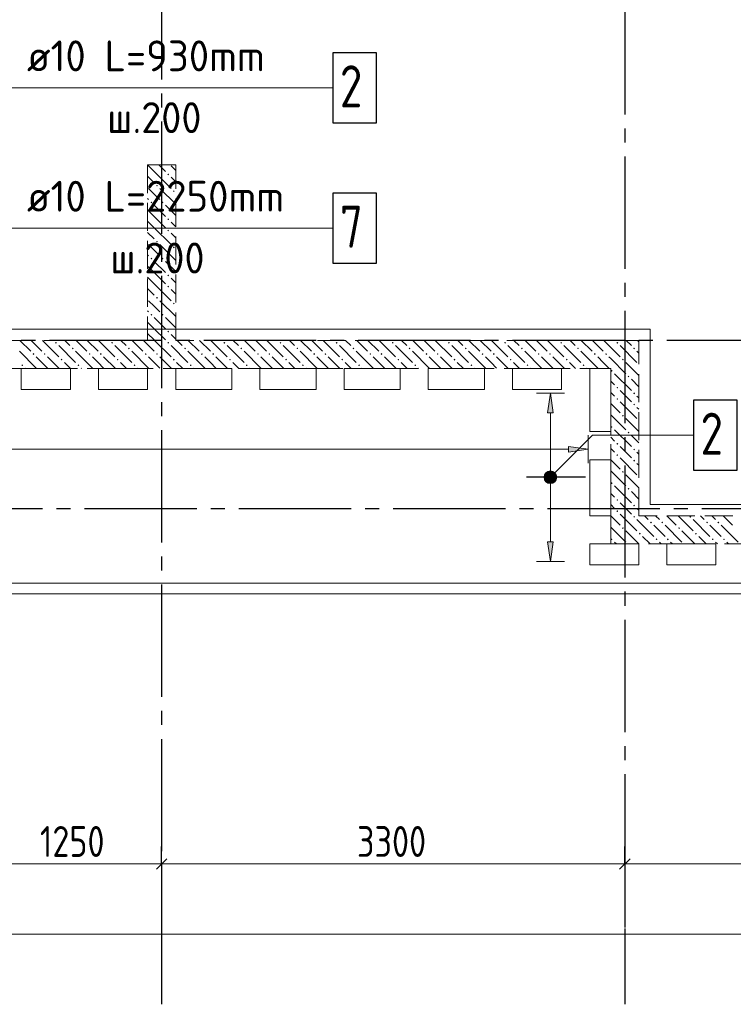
# Model space of a CAD drawing. Header units: millimetres. Extents: x 0 to 43617, y 0 to 59400.
# Tile 12 of 45: x 22063 to 27148, y 7100 to 14115. Entities that reach past the tile are written whole.
import ezdxf

# ---------------------------------------------------------------- set-up
doc = ezdxf.new("R2010")
doc.units = ezdxf.units.MM
doc.linetypes.add('______2', pattern=[270, 200, -70])
doc.linetypes.add('______5', pattern=[1100, 800, -100, 100, -100])
for name, color, linetype, lineweight in [('Standard', 7, 'Continuous', 25), ('Обрамление П-обр. равн.', 7, 'Continuous', 25), ('Оси', 40, '______5', 18), ('Позиционная метка линия выноска', 7, 'Continuous', 13), ('Позиционная метка номер позиции', 7, 'Continuous', 13)]:
    doc.layers.add(name, color=color, linetype=linetype, lineweight=lineweight)
doc.layers.add('ЖБ Перекрытие верхний уровень', color=7, linetype='Continuous', lineweight=25, true_color=0xe0e0ff)
doc.layers.add('ЖБ Стена верхний уровень', color=7, linetype='Continuous', lineweight=25, true_color=0x006e00)
doc.styles.add('GOST 2.304-81', font='txt')
doc.styles.add('ISOCPEUR', font='txt')

msp = doc.modelspace()

# ---------------------------------------------------------------- hatches: boundary and pattern name
at = {"layer": 'ЖБ Стена верхний уровень', "linetype": 'Continuous', "lineweight": 18, "transparency": 33554687}
for points in [[(23114.5, 13013.1), (23121, 13019.6), (23127.4, 13013.1), (23121, 13006.6)], [(23034.5, 12933.1), (23040.9, 12939.6), (23047.4, 12933.1), (23040.9, 12926.6)], [(23154.4, 12893.1), (23160.9, 12899.6), (23167.4, 12893.1), (23160.9, 12886.6)], [(22994.5, 12813.1), (23001, 12819.6), (23007.5, 12813.1), (23001, 12806.6)], [(23074.5, 12813.1), (23081, 12819.6), (23087.5, 12813.1), (23081, 12806.6)], [(23114.5, 12693.1), (23121, 12699.6), (23127.4, 12693.1), (23121, 12686.6)], [(23114.5, 12613.1), (23121, 12619.6), (23127.4, 12613.1), (23121, 12606.6)], [(23034.5, 12533.1), (23040.9, 12539.6), (23047.4, 12533.1), (23040.9, 12526.6)], [(23154.4, 12493.1), (23160.9, 12499.6), (23167.4, 12493.1), (23160.9, 12486.6)], [(22994.5, 12413.1), (23001, 12419.6), (23007.5, 12413.1), (23001, 12406.6)], [(23074.5, 12413.1), (23081, 12419.6), (23087.5, 12413.1), (23081, 12406.6)], [(23114.5, 12293.1), (23121, 12299.6), (23127.4, 12293.1), (23121, 12286.6)], [(23114.5, 12213.1), (23121, 12219.6), (23127.4, 12213.1), (23121, 12206.6)], [(23034.5, 12133.1), (23040.9, 12139.6), (23047.4, 12133.1), (23040.9, 12126.6)], [(23154.4, 12093.1), (23160.9, 12099.6), (23167.4, 12093.1), (23160.9, 12086.6)], [(22994.5, 12013.1), (23001, 12019.6), (23007.5, 12013.1), (23001, 12006.6)], [(23074.5, 12013.1), (23081, 12019.6), (23087.5, 12013.1), (23081, 12006.6)], [(23114.5, 11893.1), (23121, 11899.6), (23127.4, 11893.1), (23121, 11886.6)], [(22314.5, 11813.1), (22321, 11819.6), (22327.4, 11813.1), (22321, 11806.6)], [(22714.5, 11813.1), (22721, 11819.6), (22727.4, 11813.1), (22721, 11806.6)], [(23114.5, 11813.1), (23121, 11819.6), (23127.4, 11813.1), (23121, 11806.6)], [(23514.5, 11813.1), (23521, 11819.6), (23527.4, 11813.1), (23521, 11806.6)], [(23914.5, 11813.1), (23921, 11819.6), (23927.4, 11813.1), (23921, 11806.6)], [(24314.5, 11813.1), (24321, 11819.6), (24327.4, 11813.1), (24321, 11806.6)], [(24714.5, 11813.1), (24721, 11819.6), (24727.4, 11813.1), (24721, 11806.6)], [(25114.5, 11813.1), (25121, 11819.6), (25127.4, 11813.1), (25121, 11806.6)], [(25514.5, 11813.1), (25521, 11819.6), (25527.4, 11813.1), (25521, 11806.6)], [(25914.5, 11813.1), (25921, 11819.6), (25927.4, 11813.1), (25921, 11806.6)], [(26314.5, 11813.1), (26321, 11819.6), (26327.4, 11813.1), (26321, 11806.6)], [(22154.4, 11733.1), (22160.9, 11739.6), (22167.4, 11733.1), (22160.9, 11726.6)], [(22234.5, 11733.1), (22240.9, 11739.6), (22247.4, 11733.1), (22240.9, 11726.6)], [(22434.5, 11773.1), (22440.9, 11779.6), (22447.4, 11773.1), (22440.9, 11766.6)], [(22554.4, 11733.1), (22560.9, 11739.6), (22567.4, 11733.1), (22560.9, 11726.6)], [(22634.5, 11733.1), (22640.9, 11739.6), (22647.4, 11733.1), (22640.9, 11726.6)], [(22834.5, 11773.1), (22840.9, 11779.6), (22847.4, 11773.1), (22840.9, 11766.6)], [(22954.4, 11733.1), (22960.9, 11739.6), (22967.4, 11733.1), (22960.9, 11726.6)], [(23034.5, 11733.1), (23040.9, 11739.6), (23047.4, 11733.1), (23040.9, 11726.6)], [(23234.5, 11773.1), (23240.9, 11779.6), (23247.4, 11773.1), (23240.9, 11766.6)], [(23354.4, 11733.1), (23360.9, 11739.6), (23367.4, 11733.1), (23360.9, 11726.6)], [(23434.5, 11733.1), (23440.9, 11739.6), (23447.4, 11733.1), (23440.9, 11726.6)], [(23634.5, 11773.1), (23640.9, 11779.6), (23647.4, 11773.1), (23640.9, 11766.6)], [(23754.4, 11733.1), (23760.9, 11739.6), (23767.4, 11733.1), (23760.9, 11726.6)], [(23834.5, 11733.1), (23840.9, 11739.6), (23847.4, 11733.1), (23840.9, 11726.6)], [(24034.5, 11773.1), (24040.9, 11779.6), (24047.4, 11773.1), (24040.9, 11766.6)], [(24154.4, 11733.1), (24160.9, 11739.6), (24167.4, 11733.1), (24160.9, 11726.6)], [(24234.5, 11733.1), (24240.9, 11739.6), (24247.4, 11733.1), (24240.9, 11726.6)], [(24434.5, 11773.1), (24440.9, 11779.6), (24447.4, 11773.1), (24440.9, 11766.6)], [(24554.4, 11733.1), (24560.9, 11739.6), (24567.4, 11733.1), (24560.9, 11726.6)], [(24634.5, 11733.1), (24640.9, 11739.6), (24647.4, 11733.1), (24640.9, 11726.6)], [(24834.5, 11773.1), (24840.9, 11779.6), (24847.4, 11773.1), (24840.9, 11766.6)], [(24954.4, 11733.1), (24960.9, 11739.6), (24967.4, 11733.1), (24960.9, 11726.6)], [(25034.5, 11733.1), (25040.9, 11739.6), (25047.4, 11733.1), (25040.9, 11726.6)], [(25234.5, 11773.1), (25240.9, 11779.6), (25247.4, 11773.1), (25240.9, 11766.6)], [(25354.4, 11733.1), (25360.9, 11739.6), (25367.4, 11733.1), (25360.9, 11726.6)], [(25434.5, 11733.1), (25440.9, 11739.6), (25447.4, 11733.1), (25440.9, 11726.6)], [(25634.5, 11773.1), (25640.9, 11779.6), (25647.4, 11773.1), (25640.9, 11766.6)], [(25754.4, 11733.1), (25760.9, 11739.6), (25767.4, 11733.1), (25760.9, 11726.6)], [(25834.5, 11733.1), (25840.9, 11739.6), (25847.4, 11733.1), (25840.9, 11726.6)], [(26034.5, 11773.1), (26040.9, 11779.6), (26047.4, 11773.1), (26040.9, 11766.6)], [(26154.4, 11733.1), (26160.9, 11739.6), (26167.4, 11733.1), (26160.9, 11726.6)], [(26234.5, 11733.1), (26240.9, 11739.6), (26247.4, 11733.1), (26240.9, 11726.6)], [(26434.5, 11773.1), (26440.9, 11779.6), (26447.4, 11773.1), (26440.9, 11766.6)], [(22074.5, 11653.1), (22081, 11659.6), (22087.5, 11653.1), (22081, 11646.6)], [(22354.4, 11693.1), (22360.9, 11699.6), (22367.4, 11693.1), (22360.9, 11686.6)], [(22474.5, 11653.1), (22481, 11659.6), (22487.5, 11653.1), (22481, 11646.6)], [(22754.4, 11693.1), (22760.9, 11699.6), (22767.4, 11693.1), (22760.9, 11686.6)], [(22874.5, 11653.1), (22881, 11659.6), (22887.5, 11653.1), (22881, 11646.6)], [(23154.4, 11693.1), (23160.9, 11699.6), (23167.4, 11693.1), (23160.9, 11686.6)], [(23274.5, 11653.1), (23281, 11659.6), (23287.5, 11653.1), (23281, 11646.6)], [(23554.4, 11693.1), (23560.9, 11699.6), (23567.4, 11693.1), (23560.9, 11686.6)], [(23674.5, 11653.1), (23681, 11659.6), (23687.5, 11653.1), (23681, 11646.6)], [(23954.4, 11693.1), (23960.9, 11699.6), (23967.4, 11693.1), (23960.9, 11686.6)], [(24074.5, 11653.1), (24081, 11659.6), (24087.5, 11653.1), (24081, 11646.6)], [(24354.4, 11693.1), (24360.9, 11699.6), (24367.4, 11693.1), (24360.9, 11686.6)], [(24474.5, 11653.1), (24481, 11659.6), (24487.5, 11653.1), (24481, 11646.6)], [(24754.4, 11693.1), (24760.9, 11699.6), (24767.4, 11693.1), (24760.9, 11686.6)], [(24874.5, 11653.1), (24881, 11659.6), (24887.5, 11653.1), (24881, 11646.6)], [(25154.4, 11693.1), (25160.9, 11699.6), (25167.4, 11693.1), (25160.9, 11686.6)], [(25274.5, 11653.1), (25281, 11659.6), (25287.5, 11653.1), (25281, 11646.6)], [(25554.4, 11693.1), (25560.9, 11699.6), (25567.4, 11693.1), (25560.9, 11686.6)], [(25674.5, 11653.1), (25681, 11659.6), (25687.5, 11653.1), (25681, 11646.6)], [(25954.4, 11693.1), (25960.9, 11699.6), (25967.4, 11693.1), (25960.9, 11686.6)], [(26074.5, 11653.1), (26081, 11659.6), (26087.5, 11653.1), (26081, 11646.6)], [(26354.4, 11693.1), (26360.9, 11699.6), (26367.4, 11693.1), (26360.9, 11686.6)], [(26274.5, 11613.1), (26281, 11619.6), (26287.5, 11613.1), (26281, 11606.6)], [(26394.5, 11573.1), (26401, 11579.6), (26407.5, 11573.1), (26401, 11566.6)], [(26314.5, 11493.1), (26321, 11499.6), (26327.4, 11493.1), (26321, 11486.6)], [(26434.5, 11453.1), (26440.9, 11459.6), (26447.4, 11453.1), (26440.9, 11446.6)], [(26314.5, 11413.1), (26321, 11419.6), (26327.4, 11413.1), (26321, 11406.6)], [(26434.5, 11373.1), (26440.9, 11379.6), (26447.4, 11373.1), (26440.9, 11366.6)], [(26354.4, 11293.1), (26360.9, 11299.6), (26367.4, 11293.1), (26360.9, 11286.6)], [(26274.5, 11213.1), (26281, 11219.6), (26287.5, 11213.1), (26281, 11206.6)], [(26394.5, 11173.1), (26401, 11179.6), (26407.5, 11173.1), (26401, 11166.6)], [(26314.5, 11093.1), (26321, 11099.6), (26327.4, 11093.1), (26321, 11086.6)], [(26314.5, 11013.1), (26321, 11019.6), (26327.4, 11013.1), (26321, 11006.6)], [(26434.5, 11053.1), (26440.9, 11059.6), (26447.4, 11053.1), (26440.9, 11046.6)], [(26434.5, 10973.1), (26440.9, 10979.6), (26447.4, 10973.1), (26440.9, 10966.6)], [(26354.4, 10893.1), (26360.9, 10899.6), (26367.4, 10893.1), (26360.9, 10886.6)], [(26274.5, 10813.1), (26281, 10819.6), (26287.5, 10813.1), (26281, 10806.6)], [(26394.5, 10773.1), (26401, 10779.6), (26407.5, 10773.1), (26401, 10766.6)], [(26314.5, 10693.1), (26321, 10699.6), (26327.4, 10693.1), (26321, 10686.6)], [(26314.5, 10613.1), (26321, 10619.6), (26327.4, 10613.1), (26321, 10606.6)], [(26434.5, 10653.1), (26440.9, 10659.6), (26447.4, 10653.1), (26440.9, 10646.6)], [(26434.5, 10573.1), (26440.9, 10579.6), (26447.4, 10573.1), (26440.9, 10566.6)], [(26554.4, 10533.1), (26560.9, 10539.6), (26567.4, 10533.1), (26560.9, 10526.6)], [(26634.5, 10533.1), (26640.9, 10539.6), (26647.4, 10533.1), (26640.9, 10526.6)], [(26834.5, 10573.1), (26840.9, 10579.6), (26847.4, 10573.1), (26840.9, 10566.6)], [(26954.4, 10533.1), (26960.9, 10539.6), (26967.4, 10533.1), (26960.9, 10526.6)], [(27034.5, 10533.1), (27040.9, 10539.6), (27047.4, 10533.1), (27040.9, 10526.6)], [(26354.4, 10493.1), (26360.9, 10499.6), (26367.4, 10493.1), (26360.9, 10486.6)], [(26474.5, 10453.1), (26481, 10459.6), (26487.5, 10453.1), (26481, 10446.6)], [(26754.4, 10493.1), (26760.9, 10499.6), (26767.4, 10493.1), (26760.9, 10486.6)], [(26874.5, 10453.1), (26881, 10459.6), (26887.5, 10453.1), (26881, 10446.6)], [(26274.5, 10413.1), (26281, 10419.6), (26287.5, 10413.1), (26281, 10406.6)], [(26594.5, 10413.1), (26601, 10419.6), (26607.5, 10413.1), (26601, 10406.6)], [(26674.5, 10413.1), (26681, 10419.6), (26687.5, 10413.1), (26681, 10406.6)], [(26994.5, 10413.1), (27001, 10419.6), (27007.5, 10413.1), (27001, 10406.6)], [(27074.5, 10413.1), (27081, 10419.6), (27087.5, 10413.1), (27081, 10406.6)]]:
    msp.add_hatch(color=7, dxfattribs=at).paths.add_polyline_path(points, flags=16)
at = {"layer": 'Обрамление П-обр. равн.', "linetype": 'Continuous', "lineweight": 13, "transparency": 33554687}
for points in [[(25864, 11315), (25844, 11455), (25824, 11315)], [(25974, 11035), (26114, 11055), (25974, 11075)], [(25799, 10855), (25889, 10855), (25882.7, 10877.5)], [(25799, 10855), (25882.7, 10877.5), (25805.3, 10877.5)], [(25805.3, 10877.5), (25882.7, 10877.5), (25866.5, 10893.7)], [(25805.3, 10877.5), (25866.5, 10893.7), (25821.5, 10893.7)], [(25821.5, 10893.7), (25866.5, 10893.7), (25844, 10900)], [(25805.3, 10832.5), (25889, 10855), (25799, 10855)], [(25805.3, 10832.5), (25882.7, 10832.5), (25889, 10855)], [(25821.5, 10816.3), (25882.7, 10832.5), (25805.3, 10832.5)], [(25821.5, 10816.3), (25866.5, 10816.3), (25882.7, 10832.5)], [(25866.5, 10816.3), (25821.5, 10816.3), (25844, 10810)]]:
    msp.add_hatch(color=7, dxfattribs=at).paths.add_polyline_path(points)
msp.add_hatch(color=7, dxfattribs=at).paths.add_polyline_path([(25864, 10395), (25844, 10255), (25824, 10395)], flags=16)
at = {"layer": 'Позиционная метка номер позиции', "linetype": 'Continuous', "lineweight": 13, "transparency": 33554687}
for points in [[(25800.7, 10866.5), (25875.8, 10823.2), (25812.2, 10886.8)], [(25812.2, 10886.8), (25887.3, 10843.5), (25832.5, 10898.3)], [(25812.2, 10886.8), (25875.8, 10823.2), (25887.3, 10843.5)], [(25832.5, 10898.3), (25887.3, 10843.5), (25887.3, 10866.5)], [(25832.5, 10898.3), (25887.3, 10866.5), (25855.5, 10898.3)], [(25855.5, 10898.3), (25887.3, 10866.5), (25875.8, 10886.8)], [(25800.7, 10843.5), (25855.5, 10811.7), (25800.7, 10866.5)], [(25800.7, 10866.5), (25855.5, 10811.7), (25875.8, 10823.2)], [(25832.5, 10811.7), (25800.7, 10843.5), (25812.2, 10823.2)], [(25800.7, 10843.5), (25832.5, 10811.7), (25855.5, 10811.7)]]:
    msp.add_hatch(color=7, dxfattribs=at).paths.add_polyline_path(points)

# ---------------------------------------------------------------- linework, layer by layer
at = {"layer": 'Standard', "color": 251, "linetype": 'Continuous', "lineweight": -3, "true_color": 0x656565, "transparency": 33554687}
for p, q in [((23074, 8100), (23074, 8225)), ((26374, 8100), (26374, 8225)), ((23074, 8100), (23074, 7975)), ((23074, 8100), (23074, 7647.8)), ((26374, 8100), (26374, 7975)), ((26374, 8100), (26374, 7647.8))]:
    msp.add_line(p, q, dxfattribs=at)
at = {"layer": 'Standard', "color": 7, "linetype": 'Continuous', "lineweight": 13, "transparency": 33554687}
for p, q in [((21824, 8100), (23074, 8100)), ((23074, 8100), (26374, 8100)), ((26374, 8100), (29674, 8100)), ((32974, 7600), (7924, 7600))]:
    msp.add_line(p, q, dxfattribs=at)
at = {"layer": 'Standard', "color": 7, "linetype": 'Continuous', "lineweight": 25, "transparency": 33554687}
for p, q in [((23036.5, 8062.5), (23111.5, 8137.5)), ((26336.5, 8062.5), (26411.5, 8137.5))]:
    msp.add_line(p, q, dxfattribs=at)
at = {"layer": 'Standard', "color": 254, "linetype": 'Continuous', "lineweight": 13, "true_color": 0xc4c4ff, "transparency": 33554687}
msp.add_lwpolyline([(7319, 10025), (33145, 10025), (33145, 57291), (7319, 57291), (7319, 10025)], dxfattribs=at)
at = {"layer": 'ЖБ Перекрытие верхний уровень', "color": 7, "linetype": 'Continuous', "lineweight": 18, "transparency": 33554687}
for p, q in [((22074, 11630), (22424, 11630)), ((22074, 11480), (22074, 11630)), ((22424, 11630), (22424, 11480)), ((22624, 11480), (22624, 11630)), ((22624, 11630), (22974, 11630)), ((22974, 11630), (22974, 11480)), ((23174, 11480), (23174, 11630)), ((23174, 11630), (23574, 11630)), ((23574, 11630), (23574, 11480)), ((23774, 11630), (24174, 11630)), ((23774, 11480), (23774, 11630)), ((24174, 11630), (24174, 11480)), ((24374, 11480), (24374, 11630)), ((24374, 11630), (24774, 11630)), ((24774, 11630), (24774, 11480)), ((24974, 11480), (24974, 11630)), ((24974, 11630), (25374, 11630)), ((25374, 11630), (25374, 11480)), ((25574, 11630), (25924, 11630)), ((25574, 11480), (25574, 11630)), ((25924, 11630), (25924, 11480)), ((26124, 11180), (26124, 11630)), ((26124, 11630), (26274, 11630)), ((26274, 11630), (26274, 11180)), ((22424, 11480), (22074, 11480)), ((22974, 11480), (22624, 11480)), ((23574, 11480), (23174, 11480)), ((24174, 11480), (23774, 11480)), ((24774, 11480), (24374, 11480)), ((25374, 11480), (24974, 11480)), ((25924, 11480), (25574, 11480)), ((26274, 11180), (26124, 11180)), ((26124, 10580), (26124, 10980)), ((26124, 10980), (26274, 10980)), ((26274, 10980), (26274, 10580)), ((26274, 10580), (26124, 10580)), ((26124, 10380), (26474, 10380)), ((26124, 10230), (26124, 10380)), ((26474, 10380), (26474, 10230)), ((26674, 10230), (26674, 10380)), ((26674, 10380), (27024, 10380)), ((27024, 10380), (27024, 10230)), ((26474, 10230), (26124, 10230)), ((27024, 10230), (26674, 10230)), ((18093.6, 10100), (33074, 10100))]:
    msp.add_line(p, q, dxfattribs=at)
at = {"layer": 'ЖБ Стена верхний уровень', "color": 251, "linetype": '______2', "lineweight": 13, "true_color": 0x656565, "transparency": 33554687}
for p, q in [((23174, 13080), (22974, 13080)), ((22974, 13080), (22974, 11830)), ((23174, 11830), (23174, 13080)), ((22974, 11830), (19914, 11830)), ((26274, 11830), (23174, 11830)), ((26474, 11830), (26274, 11830)), ((26474, 10580), (26474, 11830)), ((20114, 11630), (26274, 11630)), ((26274, 11630), (26274, 10580)), ((26274, 10580), (26274, 10380)), ((29574, 10580), (26474, 10580)), ((26274, 10380), (29574, 10380))]:
    msp.add_line(p, q, dxfattribs=at)
at = {"layer": 'ЖБ Стена верхний уровень', "color": 9, "linetype": 'Continuous', "lineweight": 18, "true_color": 0xc7c7c7, "transparency": 33554687}
for p, q in [((22974.1, 13080), (23021, 13033.1)), ((23054.1, 13080), (23101, 13033.1)), ((23174, 13040.1), (23140.9, 13073.1)), ((22974, 13000.1), (23021, 12953.1)), ((23021, 13033.1), (23140.9, 12913.1)), ((23140.9, 12993.1), (23174, 12960.1)), ((23021, 12873.1), (22981, 12913.1)), ((23060.9, 12913.1), (23174, 12800.1)), ((22974, 12840.1), (22981, 12833.1)), ((23060.9, 12833.1), (23021, 12873.1)), ((23021, 12793.1), (23101, 12713.1)), ((23101, 12793.1), (23174, 12720.1)), ((23021, 12713.1), (22974, 12760.1)), ((23021, 12713.1), (23101, 12633.1)), ((22974, 12680.1), (23021, 12633.1)), ((23021, 12633.1), (23140.9, 12513.1)), ((23174, 12640.1), (23140.9, 12673.1)), ((22974, 12600.1), (23021, 12553.1)), ((23140.9, 12593.1), (23174, 12560.1)), ((23021, 12473.1), (22981, 12513.1)), ((23060.9, 12513.1), (23174, 12400.1)), ((22974, 12440.1), (22981, 12433.1)), ((23060.9, 12433.1), (23021, 12473.1)), ((23021, 12313.1), (22974, 12360.1)), ((23021, 12393.1), (23101, 12313.1)), ((23101, 12393.1), (23174, 12320.1)), ((22974, 12280.1), (23021, 12233.1)), ((23021, 12313.1), (23101, 12233.1)), ((23021, 12233.1), (23140.9, 12113.1)), ((23174, 12240.1), (23140.9, 12273.1)), ((22974, 12200.1), (23021, 12153.1)), ((23140.9, 12193.1), (23174, 12160.1)), ((23021, 12073.1), (22981, 12113.1)), ((23060.9, 12033.1), (23021, 12073.1)), ((23060.9, 12113.1), (23174, 12000.1)), ((22974, 12040.1), (22981, 12033.1)), ((23021, 11913.1), (22974, 11960.1)), ((23021, 11993.1), (23101, 11913.1)), ((23101, 11993.1), (23174, 11920.1)), ((22974, 11880.1), (23021, 11833.1)), ((23021, 11913.1), (23101, 11833.1)), ((23174, 11840.1), (23140.9, 11873.1)), ((22064.1, 11830), (22140.9, 11753.1)), ((22144.1, 11830), (22221, 11753.1)), ((22224.1, 11830), (22340.9, 11713.1)), ((22340.9, 11793.1), (22460.9, 11673.1)), ((22421, 11793.1), (22384.1, 11830)), ((22464.1, 11830), (22540.9, 11753.1)), ((22544.1, 11830), (22621, 11753.1)), ((22624.1, 11830), (22740.9, 11713.1)), ((22740.9, 11793.1), (22860.9, 11673.1)), ((22821, 11793.1), (22784.1, 11830)), ((22864.1, 11830), (22940.9, 11753.1)), ((22944.1, 11830), (23021, 11753.1)), ((23021, 11833.1), (23024.1, 11830)), ((23024.1, 11830), (23140.9, 11713.1)), ((23140.9, 11793.1), (23260.9, 11673.1)), ((23221, 11793.1), (23184.1, 11830)), ((23264.1, 11830), (23340.9, 11753.1)), ((23344.1, 11830), (23421, 11753.1)), ((23424.1, 11830), (23540.9, 11713.1)), ((23540.9, 11793.1), (23660.9, 11673.1)), ((23621, 11793.1), (23584.1, 11830)), ((23664.1, 11830), (23740.9, 11753.1)), ((23744.1, 11830), (23821, 11753.1)), ((23824.1, 11830), (23940.9, 11713.1)), ((23940.9, 11793.1), (24060.9, 11673.1)), ((24021, 11793.1), (23984.1, 11830)), ((24064.1, 11830), (24140.9, 11753.1)), ((24144.1, 11830), (24221, 11753.1)), ((24224.1, 11830), (24340.9, 11713.1)), ((24340.9, 11793.1), (24460.9, 11673.1)), ((24421, 11793.1), (24384.1, 11830)), ((24464.1, 11830), (24540.9, 11753.1)), ((24544.1, 11830), (24621, 11753.1)), ((24624.1, 11830), (24740.9, 11713.1)), ((24740.9, 11793.1), (24860.9, 11673.1)), ((24821, 11793.1), (24784.1, 11830)), ((24864.1, 11830), (24940.9, 11753.1)), ((24944.1, 11830), (25021, 11753.1)), ((25024.1, 11830), (25140.9, 11713.1)), ((25140.9, 11793.1), (25260.9, 11673.1)), ((25221, 11793.1), (25184.1, 11830)), ((25264.1, 11830), (25340.9, 11753.1)), ((25344.1, 11830), (25421, 11753.1)), ((25424.1, 11830), (25540.9, 11713.1)), ((25540.9, 11793.1), (25660.9, 11673.1)), ((25621, 11793.1), (25584.1, 11830)), ((25664.1, 11830), (25740.9, 11753.1)), ((25744.1, 11830), (25821, 11753.1)), ((25824.1, 11830), (25940.9, 11713.1)), ((25940.9, 11793.1), (26060.9, 11673.1)), ((26021, 11793.1), (25984.1, 11830)), ((26064.1, 11830), (26140.9, 11753.1)), ((26144.1, 11830), (26221, 11753.1)), ((26224.1, 11830), (26274, 11780.1)), ((26340.9, 11793.1), (26460.9, 11673.1)), ((26421, 11793.1), (26384.1, 11830)), ((26464.1, 11830), (26474, 11820.1)), ((22060.9, 11753.1), (22181, 11633.1)), ((22460.9, 11753.1), (22581, 11633.1)), ((22860.9, 11753.1), (22981, 11633.1)), ((23260.9, 11753.1), (23381, 11633.1)), ((23660.9, 11753.1), (23781, 11633.1)), ((24060.9, 11753.1), (24181, 11633.1)), ((24460.9, 11753.1), (24581, 11633.1)), ((24860.9, 11753.1), (24981, 11633.1)), ((25260.9, 11753.1), (25381, 11633.1)), ((25660.9, 11753.1), (25781, 11633.1)), ((26060.9, 11753.1), (26181, 11633.1)), ((26274, 11780.1), (26340.9, 11713.1)), ((26460.9, 11753.1), (26474, 11740.1)), ((22221, 11673.1), (22181, 11713.1)), ((22260.9, 11633.1), (22221, 11673.1)), ((22260.9, 11713.1), (22344.1, 11630)), ((22381, 11673.1), (22424.1, 11630)), ((22621, 11673.1), (22581, 11713.1)), ((22660.9, 11633.1), (22621, 11673.1)), ((22660.9, 11713.1), (22744.1, 11630)), ((22781, 11673.1), (22824.1, 11630)), ((23021, 11673.1), (22981, 11713.1)), ((23060.9, 11633.1), (23021, 11673.1)), ((23060.9, 11713.1), (23144.1, 11630)), ((23181, 11673.1), (23224.1, 11630)), ((23421, 11673.1), (23381, 11713.1)), ((23460.9, 11633.1), (23421, 11673.1)), ((23460.9, 11713.1), (23544.1, 11630)), ((23581, 11673.1), (23624.1, 11630)), ((23821, 11673.1), (23781, 11713.1)), ((23860.9, 11633.1), (23821, 11673.1)), ((23860.9, 11713.1), (23944.1, 11630)), ((23981, 11673.1), (24024.1, 11630)), ((24221, 11673.1), (24181, 11713.1)), ((24260.9, 11633.1), (24221, 11673.1)), ((24260.9, 11713.1), (24344.1, 11630)), ((24381, 11673.1), (24424.1, 11630)), ((24621, 11673.1), (24581, 11713.1)), ((24660.9, 11633.1), (24621, 11673.1)), ((24660.9, 11713.1), (24744.1, 11630)), ((24781, 11673.1), (24824.1, 11630)), ((25021, 11673.1), (24981, 11713.1)), ((25060.9, 11633.1), (25021, 11673.1)), ((25060.9, 11713.1), (25144.1, 11630)), ((25181, 11673.1), (25224.1, 11630)), ((25421, 11673.1), (25381, 11713.1)), ((25460.9, 11633.1), (25421, 11673.1)), ((25460.9, 11713.1), (25544.1, 11630)), ((25581, 11673.1), (25624.1, 11630)), ((25821, 11673.1), (25781, 11713.1)), ((25860.9, 11633.1), (25821, 11673.1)), ((25860.9, 11713.1), (25944.1, 11630)), ((25981, 11673.1), (26024.1, 11630)), ((26221, 11673.1), (26181, 11713.1)), ((26260.9, 11633.1), (26221, 11673.1)), ((26260.9, 11713.1), (26274, 11700.1)), ((26274, 11700.1), (26381, 11593.1)), ((26381, 11673.1), (26474, 11580.1)), ((22104.1, 11630), (22101, 11633.1)), ((22504.1, 11630), (22501, 11633.1)), ((22904.1, 11630), (22901, 11633.1)), ((23304.1, 11630), (23301, 11633.1)), ((23704.1, 11630), (23701, 11633.1)), ((24104.1, 11630), (24101, 11633.1)), ((24504.1, 11630), (24501, 11633.1)), ((24904.1, 11630), (24901, 11633.1)), ((25304.1, 11630), (25301, 11633.1)), ((25704.1, 11630), (25701, 11633.1)), ((26104.1, 11630), (26101, 11633.1)), ((26301, 11593.1), (26421, 11473.1)), ((26274, 11540.1), (26301, 11513.1)), ((26474, 11500.1), (26421, 11553.1)), ((26274, 11460.1), (26301, 11433.1)), ((26381, 11433.1), (26340.9, 11473.1)), ((26274, 11380.1), (26340.9, 11313.1)), ((26340.9, 11393.1), (26460.9, 11273.1)), ((26421, 11393.1), (26381, 11433.1)), ((26460.9, 11433.1), (26474, 11420.1)), ((26274, 11300.1), (26381, 11193.1)), ((26460.9, 11353.1), (26474, 11340.1)), ((26381, 11273.1), (26474, 11180.1)), ((26301, 11193.1), (26421, 11073.1)), ((26274, 11140.1), (26301, 11113.1)), ((26474, 11100.1), (26421, 11153.1)), ((26274, 11060.1), (26301, 11033.1)), ((26381, 11033.1), (26340.9, 11073.1)), ((26421, 10993.1), (26381, 11033.1)), ((26460.9, 11033.1), (26474, 11020.1)), ((26274, 10980.1), (26340.9, 10913.1)), ((26340.9, 10993.1), (26460.9, 10873.1)), ((26460.9, 10953.1), (26474, 10940.1)), ((26274, 10900.1), (26381, 10793.1)), ((26381, 10873.1), (26474, 10780.1)), ((26274, 10740.1), (26301, 10713.1)), ((26301, 10793.1), (26421, 10673.1)), ((26474, 10700.1), (26421, 10753.1)), ((26381, 10633.1), (26340.9, 10673.1)), ((26274, 10660.1), (26301, 10633.1)), ((26340.9, 10593.1), (26354.1, 10580)), ((26421, 10593.1), (26381, 10633.1)), ((26460.9, 10633.1), (26474, 10620.1)), ((26274, 10580.1), (26274.1, 10580)), ((26274.1, 10580), (26340.9, 10513.1)), ((26354.1, 10580), (26460.9, 10473.1)), ((26460.9, 10553.1), (26581, 10433.1)), ((26514.1, 10580), (26540.9, 10553.1)), ((26594.1, 10580), (26621, 10553.1)), ((26674.1, 10580), (26740.9, 10513.1)), ((26754.1, 10580), (26860.9, 10473.1)), ((26860.9, 10553.1), (26981, 10433.1)), ((26914.1, 10580), (26940.9, 10553.1)), ((26994.1, 10580), (27021, 10553.1)), ((27074.1, 10580), (27140.9, 10513.1)), ((26274, 10500.1), (26381, 10393.1)), ((26381, 10473.1), (26474.1, 10380)), ((26621, 10473.1), (26581, 10513.1)), ((26660.9, 10433.1), (26621, 10473.1)), ((26660.9, 10513.1), (26781, 10393.1)), ((26781, 10473.1), (26874.1, 10380)), ((27021, 10473.1), (26981, 10513.1)), ((27060.9, 10433.1), (27021, 10473.1)), ((27060.9, 10513.1), (27181, 10393.1)), ((26301, 10393.1), (26314.1, 10380)), ((26554.1, 10380), (26501, 10433.1)), ((26621, 10393.1), (26634.1, 10380)), ((26701, 10393.1), (26714.1, 10380)), ((26954.1, 10380), (26901, 10433.1)), ((27021, 10393.1), (27034.1, 10380)), ((27101, 10393.1), (27114.1, 10380))]:
    msp.add_line(p, q, dxfattribs=at)
at = {"layer": 'Обрамление П-обр. равн.', "color": 7, "linetype": 'Continuous', "lineweight": 13, "transparency": 33554687}
for p, q in [((22094, 13630), (24136, 13630)), ((22094, 12630), (24180, 12630))]:
    msp.add_line(p, q, dxfattribs=at)
at = {"layer": 'Обрамление П-обр. равн.', "color": 251, "linetype": 'Continuous', "lineweight": 13, "true_color": 0x494949, "transparency": 33554687}
for p, q in [((25844, 11455), (25744, 11455)), ((25844, 11455), (25824, 11315)), ((25864, 11315), (25844, 11455)), ((25844, 11455), (25944, 11455)), ((25844, 11455), (25844, 11455)), ((25824, 11315), (25864, 11315)), ((25844, 10885), (25844, 11315)), ((26114, 11055), (26114, 11155)), ((21544, 11055), (25974, 11055)), ((26114, 11055), (25974, 11075)), ((25974, 11075), (25974, 11035)), ((25974, 11035), (26114, 11055)), ((26114, 11055), (26114, 10955)), ((26114, 11055), (26114, 11055)), ((25799, 10855), (25799, 10855)), ((25844, 10395), (25844, 10825)), ((25889, 10855), (25889, 10855)), ((25844, 10255), (25824, 10395)), ((25824, 10395), (25864, 10395)), ((25864, 10395), (25844, 10255)), ((25844, 10255), (25744, 10255)), ((25844, 10255), (25944, 10255)), ((25844, 10255), (25844, 10255))]:
    msp.add_line(p, q, dxfattribs=at)
at = {"layer": 'Обрамление П-обр. равн.', "color": 7, "linetype": 'Continuous', "lineweight": 25, "transparency": 33554687}
msp.add_line((26094, 10855), (25674, 10855), dxfattribs=at)
for points in [[(24294, 13380), (24604, 13380), (24604, 13880), (24294, 13880), (24294, 13380)], [(24294, 12380), (24604, 12380), (24604, 12880), (24294, 12880), (24294, 12380)], [(26864, 10905), (27174, 10905), (27174, 11405), (26864, 11405), (26864, 10905)]]:
    msp.add_lwpolyline(points, dxfattribs=at)
at = {"layer": 'Обрамление П-обр. равн.', "color": 251, "linetype": 'Continuous', "lineweight": 13, "true_color": 0x494949, "transparency": 33554687}
msp.add_circle((25844, 10855), 45, dxfattribs=at)
at = {"layer": 'Оси', "color": 8, "linetype": '______5', "lineweight": -3, "transparency": 33554687}
for p, q in [((26374, 51640), (26374, 7100)), ((23074, 50790), (23074, 7100)), ((34074, 11830), (4600, 11830)), ((33224, 10630), (4600, 10630))]:
    msp.add_line(p, q, dxfattribs=at)
at = {"layer": 'Позиционная метка линия выноска', "color": 251, "linetype": 'Continuous', "lineweight": 13, "true_color": 0x494949, "transparency": 33554687}
msp.add_lwpolyline([(7974.8, 21025.2), (10507.8, 18478.7), (11391.2, 19362.1), (16546, 14207.3), (15623.2, 13362.3), (18325.5, 10660), (19834, 10660), (19834, 11910), (26554, 11910), (26554, 10660), (29494, 10660), (29494, 11910), (33024, 11910)], dxfattribs=at)
at = {"layer": 'Позиционная метка номер позиции', "color": 7, "linetype": 'Continuous', "lineweight": 13, "transparency": 33554687}
for p, q in [((25812.2, 10886.8), (25812.2, 10886.8)), ((25875.8, 10886.8), (25875.8, 10886.8)), ((25812.2, 10823.2), (25812.2, 10823.2)), ((25875.8, 10823.2), (25875.8, 10823.2))]:
    msp.add_line(p, q, dxfattribs=at)
for points in [[(20544, 10855), (20044, 11355), (20044, 13630), (24294, 13630)], [(21314, 11055), (21014, 11355), (21014, 12630), (24294, 12630)], [(21494, 11055), (21794, 11355), (21794, 12630), (24294, 12630)], [(25844, 10855), (26144, 11155), (26864, 11155)]]:
    msp.add_lwpolyline(points, dxfattribs=at)
msp.add_circle((25844, 10855), 45, dxfattribs=at)

# ---------------------------------------------------------------- texts
at = {"layer": 'Standard', "color": 7, "linetype": 'Continuous', "lineweight": 25, "transparency": 33554687, "char_height": 220, "attachment_point": 7, "style": 'GOST 2.304-81'}
for s, insert, width in [('1250', (22206.6, 8150), 610.165), ('3300', (24466, 8150), 641.476)]:
    msp.add_mtext(s, dxfattribs=dict(at, insert=insert, width=width))
at = {"layer": 'Обрамление П-обр. равн.', "color": 7, "linetype": 'Continuous', "lineweight": 13, "transparency": 33554687, "attachment_point": 7, "style": 'ISOCPEUR'}
for s, insert, char_height, width in [('\\W0.96;ø10 L=930mm ', (22114, 13747.3), 220, 1996.291), ('\\W0.78;2', (24344, 13490), 300, 326.407), ('\\W0.95;ш.200 ', (22686, 13307.3), 220, 962.136), ('\\W0.96;ø10 L=2250mm ', (22114, 12747.3), 220, 2150.516), ('\\W0.78;7', (24344, 12490), 300, 326.407), ('\\W0.95;ш.200 ', (22708, 12307.3), 220, 962.136), ('\\W0.78;2', (26914, 11015), 300, 326.407)]:
    msp.add_mtext(s, dxfattribs=dict(at, insert=insert, char_height=char_height, width=width))

doc.saveas('drawing.dxf')
